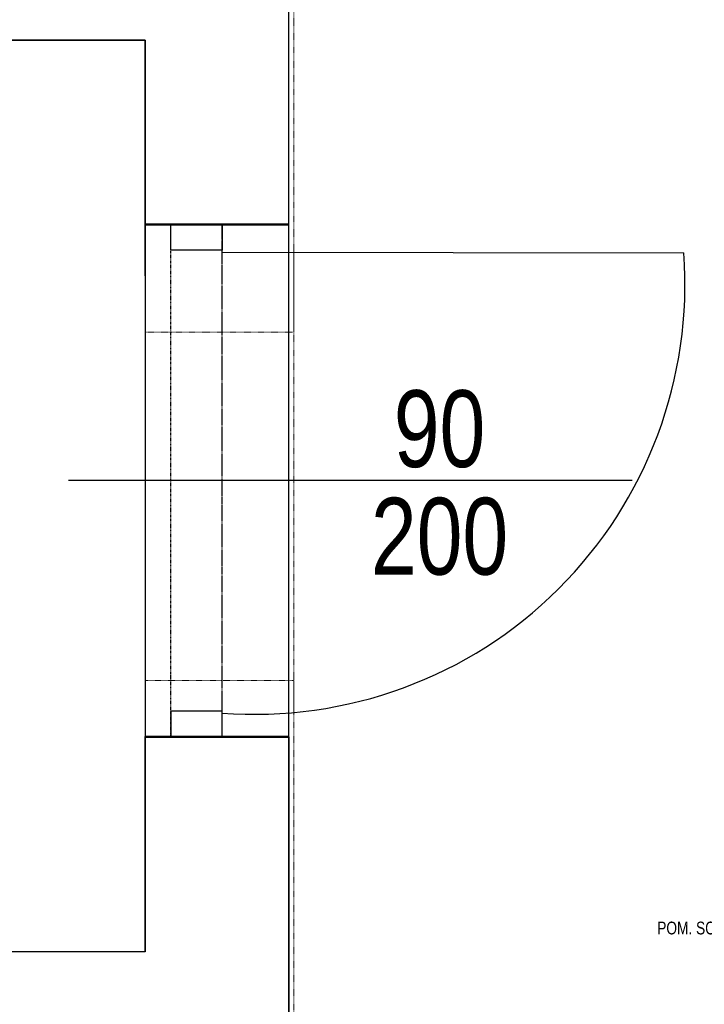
# Model space of a CAD drawing. Header units: centimetres. Extents: x 0 to 55409, y -2708 to 14680.
# Tile 37 of 215: x 31252 to 31385, y 4709 to 4902. Entities that reach past the tile are written whole.
import ezdxf
from ezdxf.enums import TextEntityAlignment as Align

# ---------------------------------------------------------------- set-up
doc = ezdxf.new("R2018")
doc.units = ezdxf.units.CM
doc.header["$LTSCALE"] = 0.01
for name, pattern in [('DASHED2', [9.524999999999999, 6.35, -3.175]), ('DIVIDE', [31.75, 12.7, -6.35, 0, -6.35, 0, -6.35]), ('DOT', [6.35, 0, -6.35])]:
    doc.linetypes.add(name, pattern=pattern)
for name, color, linetype, lineweight in [('A-Wyburzenia', 35, 'DASHED2', 0), ('CKPOM_NUM', 6, 'Continuous', 50), ('CKSCIANY_PRZEKR', 6, 'Continuous', 50)]:
    doc.layers.add(name, color=color, linetype=linetype, lineweight=lineweight)
for name, color, linetype in [('A_drzwi opis istniejące', 161, 'Continuous'), ('A_Ściany istniejące', 9, 'Continuous'), ('CKDOOR_FRAMUGI_RAM', 5, 'Continuous'), ('CKDRZWI_', 7, 'Continuous'), ('CKDRZWI_NAD', 1, 'DIVIDE'), ('CKDRZWI_OPIS', 3, 'Continuous'), ('CKDRZWI_OS', 1, 'Continuous'), ('CKPOM_OPIS', 3, 'Continuous'), ('CKSCIANY_NAD', 7, 'DIVIDE'), ('PODKŁAD STAN ISTNIEJĄCY', 7, 'Continuous')]:
    doc.layers.add(name, color=color, linetype=linetype)
doc.layers.add('CKDRZWI_POM', color=7, linetype='DOT', plot=False)
doc.layers.add('CKPOM_POWIERZ', color=1, linetype='Continuous', plot=False)
doc.styles.add('SIMPLEX', font='simplex.shx', dxfattribs={"width": 0.7, "height": 17})
doc.styles.get("Standard").update_dxf_attribs({"font": 'ic-simplex.shx', "width": 0.8})

# ---------------------------------------------------------------- blocks, each defined once
blk = doc.blocks.new('A$7E8718815272C8')
at = {"layer": 'A-Wyburzenia'}
for p, q in [((1751, -922.0000000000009), (1722, -922.0000000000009)), ((1722, -990.0000000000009), (1751, -990.0000000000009))]:
    blk.add_line(p, q, dxfattribs=at)
for points in [[(1751, -922.0000000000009), (1751, -757.0000000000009), (1749.999961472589, -757.0000000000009)], [(1722, -1072.000000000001), (1751, -1072.000000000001), (1751, -990.0000000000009)]]:
    blk.add_lwpolyline(points, dxfattribs=at)
at = {"layer": 'A_Ściany istniejące'}
for points in [[(1749.999961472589, -905.9822407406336), (1749.999961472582, -757.0000000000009)], [(1721.999999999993, -865.0000000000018), (1657.52207141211, -865.0000000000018), (1657.431479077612, -891.0000000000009), (1563.901279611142, -891.0000000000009)], [(1722, -910.9822407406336), (1722, -865.0000000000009)], [(1722, -1043.000000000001), (1722, -1000.982240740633)], [(1749.999961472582, -1001.000000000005), (1749.999961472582, -1072.000000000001)], [(1722, -1043.000000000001), (1563.901279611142, -1043.000000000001)]]:
    blk.add_lwpolyline(points, dxfattribs=at)
at = {"layer": 'A_drzwi opis istniejące', "style": 'SIMPLEX', "width": 0.8000000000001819}
for tag, rotation, p in [('230', 90, (1043.605403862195, -607.5925857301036)), ('200', 90, (1068.258350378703, -607.7834606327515)), ('200', 89.99999999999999, (1828.357223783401, -1338.283972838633)), ('90', 89.99999999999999, (1803.704277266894, -1338.093097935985))]:
    blk.add_attdef(tag, text='', height=16, rotation=rotation, dxfattribs=at).set_placement(p, align=Align.CENTER)
for tag, p in [('80', (1900.816703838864, -1184.69825305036)), ('200', (1900.625828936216, -1209.351199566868))]:
    blk.add_attdef(tag, text='', height=16, dxfattribs=at).set_placement(p, align=Align.CENTER)
blk = doc.blocks.new('CKBL2090924132210')
at = {"layer": 'CKPOM_NUM', "width": 0.8, "flags": 8}
blk.add_attdef('CISLO', text='', height=20, dxfattribs=at).set_placement((31589.99747772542, 4710.60136810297), align=Align.BOTTOM_CENTER)
at = {"layer": 'CKPOM_OPIS', "width": 0.8, "flags": 9}
for tag, height in [('JMENO', 36), ('POZNÁMKA', 18), ('K._VÝŠKA', 18), ('STĚNY', 18), ('PLOCHA_DLE_NV_366/2013', 18), ('DEFINICE_SKLADBY', 18), ('PODLAHA', 18), ('TEPLOTA', 18), ('SKLADBA', 18), ('PODLAZI', 18), ('POVRCH', 18), ('PLOCHA', 18), ('OBVOD', 18), ('OBJEM', 18), ('STROP', 18), ('VYSKA', 18), ('ZONA', 18), ('BYT', 18)]:
    blk.add_attdef(tag, text='', height=height, dxfattribs=at).set_placement((31589.99747772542, 4710.60136810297), align=Align.BOTTOM_CENTER)

msp = doc.modelspace()

# ---------------------------------------------------------------- linework, layer by layer
at = {"layer": 'A-Wyburzenia'}
msp.add_line((31305.23603500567, 4856.604498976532), (31305.23603500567, 4766.604498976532), dxfattribs=at)
at = {"layer": 'CKDOOR_FRAMUGI_RAM'}
for p, q in [((31281.23603500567, 4856.604498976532), (31281.23603500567, 4861.604498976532)), ((31281.23603500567, 4861.604498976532), (31291.23603500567, 4861.604498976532)), ((31291.23603500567, 4861.604498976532), (31291.23603500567, 4856.604498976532)), ((31291.23603500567, 4856.604498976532), (31281.23603500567, 4856.604498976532)), ((31291.23603500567, 4766.604498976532), (31281.23603500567, 4766.604498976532)), ((31281.23603500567, 4766.604498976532), (31281.23603500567, 4761.604498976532)), ((31291.23603500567, 4761.604498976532), (31291.23603500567, 4766.604498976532)), ((31281.23603500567, 4761.604498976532), (31291.23603500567, 4761.604498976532))]:
    msp.add_line(p, q, dxfattribs=at)
at = {"layer": 'CKDRZWI_'}
msp.add_line((31291.32445956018, 4856.227324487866), (31381.32428434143, 4856.04973128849), dxfattribs=at)
msp.add_arc((31297.61829525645, 4849.908600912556), 83.93096026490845, 265.5778661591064, 4.196015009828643, dxfattribs=at)
at = {"layer": 'CKDRZWI_NAD'}
for p, q in [((31281.23603500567, 4761.604498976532), (31281.23603500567, 4861.604498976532)), ((31291.23603500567, 4761.604498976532), (31291.23603500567, 4861.604498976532))]:
    msp.add_line(p, q, dxfattribs=at)
at = {"layer": 'CKDRZWI_OS'}
msp.add_line((31371.23603500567, 4811.604498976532), (31261.23603500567, 4811.604498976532), dxfattribs=at)
at = {"layer": 'CKDRZWI_POM'}
msp.add_line((31291.23603500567, 4761.604498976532), (31291.23603500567, 4861.604498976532), dxfattribs=at)
at = {"layer": 'CKPOM_POWIERZ'}
msp.add_lwpolyline([(31304.23599647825, 5123.604548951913), (31424.23599647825, 5123.604449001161), (31424.23599647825, 4460.604498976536), (31304.23599647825, 4460.604498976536)], close=True, dxfattribs=at)
msp.add_lwpolyline([(31118.13731461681, 4871.604498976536), (31211.66751408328, 4871.604498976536), (31211.75810641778, 4897.604498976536), (31276.23603500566, 4897.604498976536), (31276.23603500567, 4719.604498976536), (30999.63731461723, 4719.604498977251), (30999.6373146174, 4900.104498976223), (31118.13731461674, 4900.104498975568), (31118.13731461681, 4871.604498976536)], dxfattribs=at)
at = {"layer": 'CKSCIANY_NAD'}
msp.add_line((31276.23603500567, 4861.604498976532), (31276.23603500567, 4761.604498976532), dxfattribs=at)
at = {"layer": 'CKSCIANY_PRZEKR'}
for p, q in [((31276.23603500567, 4861.604498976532), (31304.23599647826, 4861.604498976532)), ((31276.23603500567, 4761.604498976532), (31304.23599647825, 4761.604498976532))]:
    msp.add_line(p, q, dxfattribs=at)

# ---------------------------------------------------------------- block references
at = {"layer": 'CKPOM_NUM'}
ref = msp.add_blockref('CKBL2090924132210', (31589.25789889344, 4710.643267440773), dxfattribs=dict(at, xscale=1.25, yscale=1.25, zscale=1.25))
lines = msp.add_mtext('\\W0.80000;POM. SOCJALNE', dxfattribs={"layer": 'CKPOM_OPIS', "insert": (31376.13789889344, 4725.493267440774), "char_height": 2.5, "attachment_point": 1, "line_spacing_factor": 0.8})
ref.add_attrib('JMENO', '', (31376.13789889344, 4725.493267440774), dxfattribs={"flags": 104}).embed_mtext(lines)
at = {"layer": 'PODKŁAD STAN ISTNIEJĄCY'}
msp.add_blockref('A$7E8718815272C8', (29554.23603500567, 5762.604498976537), dxfattribs=at)

# ---------------------------------------------------------------- texts
at = {"layer": 'CKDRZWI_OPIS', "width": 0.7999999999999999}
msp.add_text('90', height=14.99999999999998, rotation=0.005299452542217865, dxfattribs=at).set_placement((31333.66263430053, 4814.246533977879), align=Align.CENTER)
msp.add_text('200', height=14.99999999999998, rotation=0.005299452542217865, dxfattribs=at).set_placement((31333.66318925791, 4808.246534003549), align=Align.TOP_CENTER)

doc.saveas('drawing.dxf')
